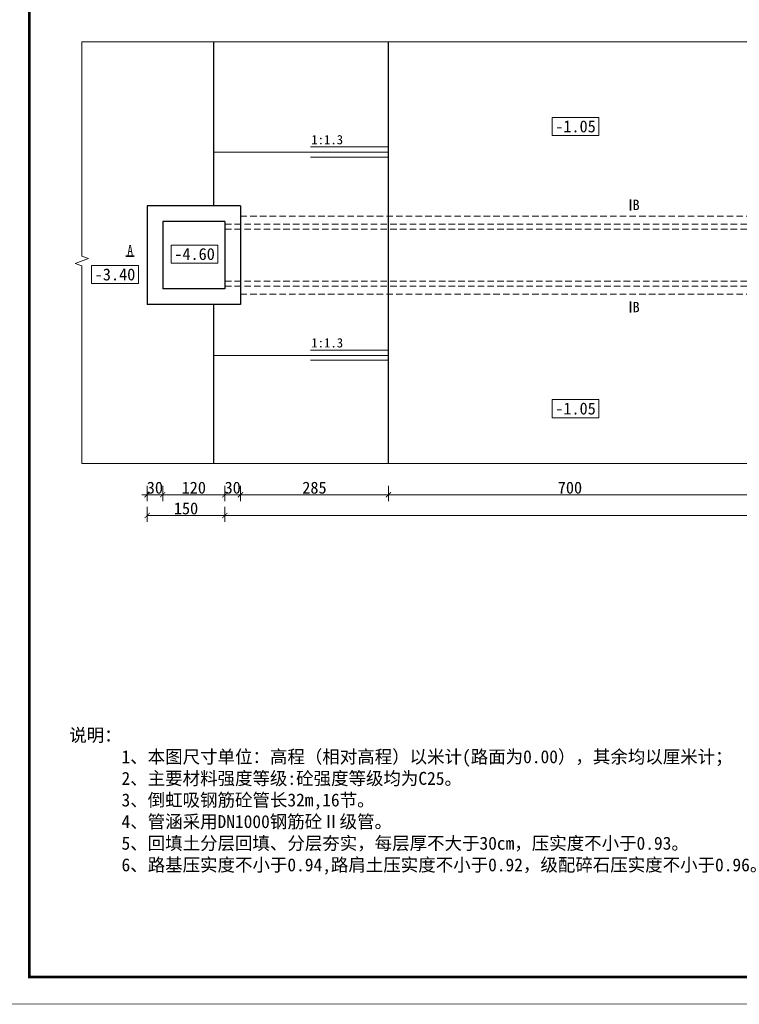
# Model space of a CAD drawing. Extents: x 36231 to 595326, y 3059 to 3871788.
# Tile 99 of 143: x 586696 to 586835, y 3865728 to 3865918. Entities that reach past the tile are written whole.
import ezdxf

# ---------------------------------------------------------------- set-up
doc = ezdxf.new("R2010")
doc.units = 0
doc.header["$PDMODE"] = 32
doc.header["$PDSIZE"] = 0.2
doc.linetypes.add('HIDDEN', pattern=[0.375, 0.25, -0.125])
doc.layers.get('0').update_dxf_attribs({"linetype": 'CONTINUOUS'})
doc.layers.get('Defpoints').update_dxf_attribs({"linetype": 'CONTINUOUS'})
for name, color, linetype, lineweight in [('0.09标注线', 3, 'CONTINUOUS', 9), ('0.30粗蓝', 4, 'CONTINUOUS', 30), ('06标注', 3, 'CONTINUOUS', 15), ('中虚线', 8, 'HIDDEN', 15), ('图框１', 5, 'CONTINUOUS', 60), ('文字', 7, 'CONTINUOUS', 15), ('文字层', 7, 'CONTINUOUS', 15), ('粗线', 7, 'CONTINUOUS', 35)]:
    doc.layers.add(name, color=color, linetype=linetype, lineweight=lineweight)
doc.styles.add('-仿宋_GB2312', font='仿宋_GB2312_0.ttf')
doc.styles.get("Standard").update_dxf_attribs({"font": 'rs.shx', "bigfont": 'hztxt.shx'})
doc.dimstyles.get("Standard").update_dxf_attribs({"dimtxt": 0.18, "dimasz": 0.18, "dimexe": 0.18, "dimexo": 0.0625, "dimgap": 0.09, "dimtad": 0, "dimtih": 1, "dimtoh": 1, "dimdec": 0, "dimlfac": 2, "dimzin": 0, "dimdsep": 46, "dimtxsty": 'Standard', "dimcen": 0.09, "dimadec": 0, "dimazin": 0, "dimtfac": 1, "dimtdec": 0, "dimtofl": 0, "dimtmove": 0, "dimatfit": 3, "dimfxl": 1, "dimtolj": 1, "dimtzin": 0, "dimarcsym": 0})

# ---------------------------------------------------------------- blocks, each defined once
blk = doc.blocks.new('_ARCHTICK')
at = {"color": 0, "linetype": 'ByBlock', "const_width": 0.15}
blk.add_lwpolyline([(-0.5, -0.5), (0.5, 0.5)], dxfattribs=at)
blk = doc.blocks.new('*D1105')
at = {"color": 0, "lineweight": 9}
for p, q in [((586720.86, 3865828.17), (586720.86, 3865825.22)), ((586723.86, 3865828.17), (586723.86, 3865825.22)), ((586720.86, 3865826.47), (586719.86, 3865826.47)), ((586720.86, 3865826.47), (586723.86, 3865826.47)), ((586723.86, 3865826.47), (586724.86, 3865826.47))]:
    blk.add_line(p, q, dxfattribs=at)
at = {"layer": 'Defpoints', "color": 0, "lineweight": 13}
for p in [(586720.86, 3865868.95), (586723.86, 3865868.95), (586723.86, 3865826.47)]:
    blk.add_point(p, dxfattribs=at)
at = {"color": 0, "lineweight": 9}
blk.add_blockref('_ARCHTICK', (586720.86, 3865826.47), dxfattribs=at)
at = {"color": 0, "lineweight": 9, "rotation": 180}
blk.add_blockref('_ARCHTICK', (586723.86, 3865826.47), dxfattribs=at)
at = {"color": 0, "lineweight": 13, "insert": (586722.36, 3865827.82), "char_height": 2.3, "attachment_point": 5, "style": '-仿宋_GB2312'}
blk.add_mtext('\\A1;30', dxfattribs=at)
blk = doc.blocks.new('*D1107')
at = {"color": 0, "lineweight": 9}
for p, q in [((586735.86, 3865828.17), (586735.86, 3865825.22)), ((586738.86, 3865828.17), (586738.86, 3865825.22)), ((586735.86, 3865826.47), (586734.86, 3865826.47)), ((586735.86, 3865826.47), (586738.86, 3865826.47)), ((586738.86, 3865826.47), (586739.86, 3865826.47))]:
    blk.add_line(p, q, dxfattribs=at)
at = {"layer": 'Defpoints', "color": 0, "lineweight": 13}
for p in [(586735.86, 3865872.65), (586738.86, 3865872.65), (586738.86, 3865826.47)]:
    blk.add_point(p, dxfattribs=at)
at = {"color": 0, "lineweight": 9}
blk.add_blockref('_ARCHTICK', (586735.86, 3865826.47), dxfattribs=at)
at = {"color": 0, "lineweight": 9, "rotation": 180}
blk.add_blockref('_ARCHTICK', (586738.86, 3865826.47), dxfattribs=at)
at = {"color": 0, "lineweight": 13, "insert": (586737.36, 3865827.82), "char_height": 2.3, "attachment_point": 5, "style": '-仿宋_GB2312'}
blk.add_mtext('\\A1;30', dxfattribs=at)
blk = doc.blocks.new('eesz')
at = {"layer": '图框１', "color": 7, "const_width": 0.467}
blk.add_lwpolyline([(25244.47, -497.6), (25244.47, -1980.56), (27344.47, -1980.56), (27344.47, -497.6)], close=True, dxfattribs=at)
blk.add_lwpolyline([(25244.47, -497.6), (25244.47, -1980.56), (27344.47, -1980.56), (27344.47, -497.6)], close=True, dxfattribs=at)
at = {"layer": '图框１', "color": 5, "const_width": 0.467}
blk.add_lwpolyline([(25244.47, -497.6), (25244.47, -1980.56), (27344.47, -1980.56), (27344.47, -497.6)], close=True, dxfattribs=at)
at = {"layer": '图框１', "color": 7}
blk.add_lwpolyline([(25322.25, -518.34, 3.11, 3.11, 0), (27318.55, -518.34, 2.59, 2.59, 0), (27318.55, -1954.64, 2.59, 2.59, 0), (25322.25, -1954.64, 2.59, 2.59, 0)], format="xyseb", close=True, dxfattribs=at)
blk.add_lwpolyline([(25322.25, -518.34, 3.11, 3.11, 0), (27318.55, -518.34, 2.59, 2.59, 0), (27318.55, -1954.64, 2.59, 2.59, 0), (25322.25, -1954.64, 2.59, 2.59, 0)], format="xyseb", close=True, dxfattribs=at)
at = {"layer": '图框１', "color": 5}
blk.add_lwpolyline([(25322.25, -518.34, 3.11, 3.11, 0), (27318.55, -518.34, 2.59, 2.59, 0), (27318.55, -1954.64, 2.59, 2.59, 0), (25322.25, -1954.64, 2.59, 2.59, 0)], format="xyseb", close=True, dxfattribs=at)

msp = doc.modelspace()

# ---------------------------------------------------------------- linework, layer by layer
at = {"color": 3, "lineweight": 13}
for p, q in [((586767.38, 3865892.49), (586733.73, 3865892.49)), ((586767.38, 3865893.52), (586752.38, 3865893.52)), ((586767.38, 3865891.57), (586752.38, 3865891.57)), ((586767.38, 3865854.35), (586752.38, 3865854.35)), ((586767.38, 3865853.32), (586733.73, 3865853.32)), ((586767.38, 3865852.41), (586752.38, 3865852.41))]:
    msp.add_line(p, q, dxfattribs=at)
for points in [[(586798.95, 3865899.21), (586807.95, 3865899.21), (586807.95, 3865895.71), (586798.95, 3865895.71)], [(586725.51, 3865874.61), (586734.51, 3865874.61), (586734.51, 3865871.11), (586725.51, 3865871.11)], [(586710.17, 3865870.67), (586719.17, 3865870.67), (586719.17, 3865867.17), (586710.17, 3865867.17)], [(586798.95, 3865844.82), (586807.95, 3865844.82), (586807.95, 3865841.32), (586798.95, 3865841.32)]]:
    msp.add_lwpolyline(points, close=True, dxfattribs=at)
at = {"layer": '0.30粗蓝', "color": 7, "ltscale": 80}
for p, q in [((586733.73, 3865882.15), (586733.73, 3865913.79)), ((586767.38, 3865832.51), (586767.38, 3865913.79)), ((586720.86, 3865882.15), (586720.86, 3865863.15)), ((586738.86, 3865882.15), (586720.86, 3865882.15)), ((586738.86, 3865882.15), (586738.86, 3865863.15)), ((586723.86, 3865879.15), (586723.86, 3865866.15)), ((586735.86, 3865879.15), (586723.86, 3865879.15)), ((586735.86, 3865879.15), (586735.86, 3865866.15)), ((586735.86, 3865866.15), (586723.86, 3865866.15)), ((586738.86, 3865863.15), (586720.86, 3865863.15)), ((586733.73, 3865832.51), (586733.73, 3865863.15))]:
    msp.add_line(p, q, dxfattribs=at)
at = {"layer": '06标注', "linetype": 'Continuous', "lineweight": 9, "ltscale": 8}
for p, q in [((586708.26, 3865872.47), (586708.26, 3865913.79)), ((586874.54, 3865913.79), (586708.26, 3865913.79)), ((586706.97, 3865871.06), (586709.55, 3865872)), ((586708.26, 3865870.59), (586706.97, 3865871.06)), ((586709.55, 3865872), (586708.26, 3865872.47)), ((586708.26, 3865832.51), (586708.26, 3865870.59)), ((586874.57, 3865832.51), (586708.26, 3865832.51))]:
    msp.add_line(p, q, dxfattribs=at)
at = {"layer": '中虚线', "color": 7, "lineweight": 15, "ltscale": 5}
for p, q in [((586735.86, 3865878.65), (587055.86, 3865878.65)), ((586738.86, 3865880.15), (587052.86, 3865880.15)), ((586735.86, 3865877.65), (586857.47, 3865877.65)), ((586735.86, 3865867.65), (586857.47, 3865867.65)), ((586735.86, 3865866.65), (587055.86, 3865866.65)), ((586738.86, 3865865.15), (587052.86, 3865865.15))]:
    msp.add_line(p, q, dxfattribs=at)
at = {"layer": '粗线', "color": 7}
for p, q in [((586814.04, 3865883.4), (586814.04, 3865881.27)), ((586716.76, 3865872.44), (586718.36, 3865872.44)), ((586814.04, 3865863.69), (586814.04, 3865861.57))]:
    msp.add_line(p, q, dxfattribs=at)

# ---------------------------------------------------------------- block references
at = {"layer": '文字层', "xscale": 0.1999999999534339, "yscale": 0.2000000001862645, "zscale": 0.2}
msp.add_blockref('eesz', (581633.71, 3866124.4), dxfattribs=at)

# ---------------------------------------------------------------- texts
at = {"layer": '0.09标注线', "lineweight": 13, "char_height": 2.3, "width": 9, "attachment_point": 5, "style": '-仿宋_GB2312'}
for s, insert in [('-1.05', (586803.45, 3865897.46)), ('-4.60', (586730.01, 3865872.86)), ('-3.40', (586714.67, 3865868.92)), ('-1.05', (586803.45, 3865843.07))]:
    msp.add_mtext(s, dxfattribs=dict(at, insert=insert))
at = {"layer": '0.09标注线', "color": 7, "char_height": 1.8, "width": 13.5272, "attachment_point": 1, "style": '-仿宋_GB2312'}
for insert in [(586752.52, 3865895.82), (586752.52, 3865856.66)]:
    msp.add_mtext('1:1.3', dxfattribs=dict(at, insert=insert))
at = {"layer": '文字', "color": 7, "lineweight": 9, "style": '-仿宋_GB2312', "width": 0.8}
msp.add_text('A', height=2, dxfattribs=at).set_placement((586717.05, 3865872.64))
at = {"layer": '文字', "color": 7, "attachment_point": 1, "style": '-仿宋_GB2312'}
for s, insert, char_height, width in [('B', (586814.46, 3865883.35), 2, 15.4731), ('B', (586814.46, 3865863.65), 2, 15.4731), ('说明：\\P      1、本图尺寸单位：高程（相对高程）以米计(路面为0.00），其余均以厘米计；\\P      2、{\\C256;主要材料强度等级}:砼强度等级均为C25。\\P      3、倒虹吸钢筋砼管长32m,16节。\\P      4、管涵采用DN1000钢筋砼Ⅱ级管。\\P      5、回填土分层回填、分层夯实，每层厚不大于30cm，压实度不小于0.93。\\P      6、路基压实度不小于0.94,路肩土压实度不小于0.92，级配碎石压实度不小于0.96。', (586705.85, 3865781.38), 2.5, 208.3817)]:
    msp.add_mtext(s, dxfattribs=dict(at, insert=insert, char_height=char_height, width=width))

# ---------------------------------------------------------------- dimensions: what is measured, and where the dimension line sits
at = {"color": 3, "lineweight": 13}
for base, p1, p2 in [((586837.38, 3865826.47), (586767.38, 3865873.15), (586837.38, 3865873.15)), ((586735.86, 3865826.47), (586723.86, 3865872.65), (586735.86, 3865872.65)), ((587055.86, 3865822.47), (586735.86, 3865872.65), (587055.86, 3865872.65)), ((586767.38, 3865826.47), (586738.86, 3865872.65), (586767.38, 3865872.65)), ((586735.86, 3865822.47), (586720.86, 3865868.65), (586735.86, 3865868.65))]:
    msp.add_linear_dim(base=base, p1=p1, p2=p2, dimstyle='Standard', override={"dimtxt": 2.3, "dimasz": 1, "dimexe": 1.25, "dimexo": 1.5, "dimgap": 0.2, "dimtad": 1, "dimtih": 0, "dimtoh": 0, "dimdec": 0, "dimlfac": 10, "dimtxsty": '-仿宋_GB2312', "dimblk": 'ARCHTICK', "dimtdec": 0, "dimtix": 1, "dimtofl": 1, "dimtmove": 2, "dimfxl": 1.7, "dimfxlon": 1, "dimlwd": 9, "dimlwe": 9}, dxfattribs=at).render()
for base, p1, p2, picture, middle in [((586738.86, 3865826.47), (586735.86, 3865872.65), (586738.86, 3865872.65), '*D1107', (586737.36, 3865827.82)), ((586723.86, 3865826.47), (586720.86, 3865868.95), (586723.86, 3865868.95), '*D1105', (586722.36, 3865827.82))]:
    dim = msp.add_linear_dim(base=base, p1=p1, p2=p2, dimstyle='Standard', override={"dimtxt": 2.3, "dimasz": 1, "dimexe": 1.25, "dimexo": 1.5, "dimgap": 0.2, "dimtad": 1, "dimtih": 0, "dimtoh": 0, "dimdec": 0, "dimlfac": 10, "dimtxsty": '-仿宋_GB2312', "dimblk": 'ARCHTICK', "dimtdec": 0, "dimtix": 1, "dimtofl": 1, "dimtmove": 2, "dimfxl": 1.7, "dimfxlon": 1, "dimlwd": 9, "dimlwe": 9}, dxfattribs=at)
    dim.commit()
    dim.dimension.update_dxf_attribs({"geometry": picture, "text_midpoint": middle})

doc.saveas('drawing.dxf')
